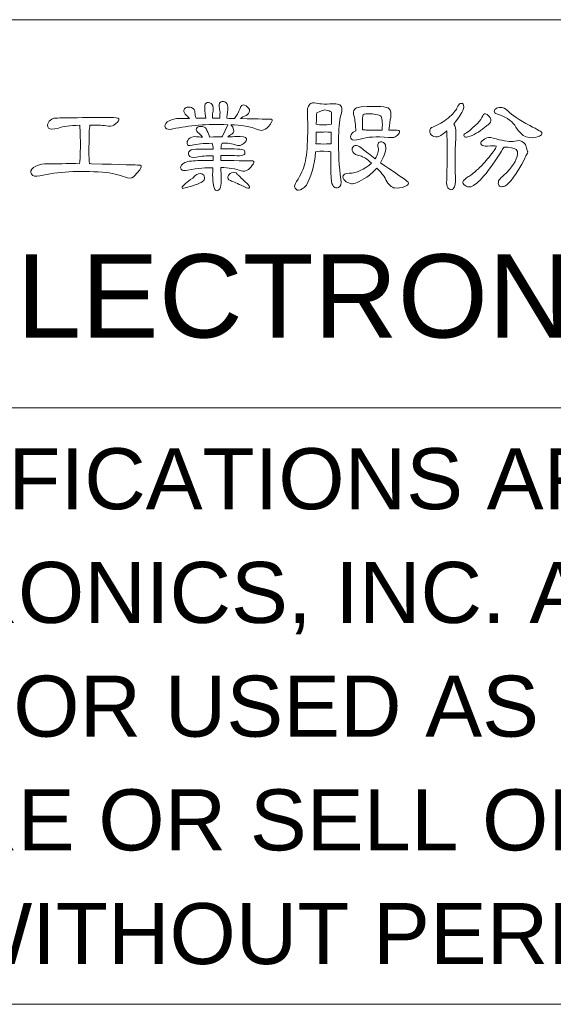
# Model space of a CAD drawing. Extents: x 1967 to 2561, y -57 to 363.
# Tile 17 of 21: x 2407 to 2426, y -22 to 13. Entities that reach past the tile are written whole.
import ezdxf

# ---------------------------------------------------------------- set-up
doc = ezdxf.new("R2010")
doc.units = 0
doc.header["$LTSCALE"] = 15.367
doc.header["$MEASUREMENT"] = 0
doc.layers.get('0').update_dxf_attribs({"linetype": 'CONTINUOUS', "lineweight": 5})
doc.styles.add('TEXTSTYLE_1', font='arial.ttf')

msp = doc.modelspace()

# ---------------------------------------------------------------- linework, layer by layer
at = {"linetype": 'Continuous', "lineweight": 5}
for p, q in [((2355.511, 13.213), (2545.511, 13.213)), ((2355.511, -0.787), (2545.511, -0.787)), ((2355.511, -22.287), (2545.511, -22.287))]:
    msp.add_line(p, q, dxfattribs=at)
for points, knots in [([(2413.998, 7.872), (2413.981, 7.514), (2413.999, 7.264), (2414.053, 7.125), (2414.053, 7.125), (2414.074, 7.073), (2414.106, 7.048), (2414.152, 7.048), (2414.152, 7.048), (2414.189, 7.048), (2414.22, 7.071), (2414.246, 7.116), (2414.246, 7.116), (2414.283, 7.188), (2414.301, 7.283), (2414.301, 7.403), (2414.301, 7.403), (2414.298, 7.582), (2414.295, 7.741), (2414.289, 7.881), (2414.289, 7.881), (2414.573, 7.881), (2414.818, 7.842), (2415.024, 7.766), (2415.024, 7.766), (2415.1, 7.732), (2415.189, 7.745), (2415.289, 7.808), (2415.289, 7.808), (2415.348, 7.868), (2415.407, 7.939), (2415.464, 8.022), (2415.464, 8.022), (2415.501, 8.093), (2415.478, 8.128), (2415.395, 8.125), (2415.395, 8.125), (2415.37, 8.125), (2415.001, 8.129), (2414.289, 8.137), (2414.289, 8.137), (2414.289, 8.2), (2414.289, 8.258), (2414.289, 8.313), (2414.289, 8.313), (2414.494, 8.316), (2414.718, 8.314), (2414.96, 8.308), (2414.96, 8.308), (2415.065, 8.308), (2415.127, 8.332), (2415.147, 8.381), (2415.147, 8.381), (2415.165, 8.432), (2415.157, 8.473), (2415.126, 8.505), (2415.126, 8.505), (2415.081, 8.548), (2414.803, 8.563), (2414.293, 8.552), (2414.293, 8.552), (2414.293, 8.629), (2414.306, 8.699), (2414.331, 8.761), (2414.331, 8.761), (2414.459, 8.778), (2414.616, 8.758), (2414.801, 8.701), (2414.801, 8.701), (2414.933, 8.658), (2415.042, 8.677), (2415.13, 8.757), (2415.13, 8.757), (2415.19, 8.817), (2415.217, 8.871), (2415.211, 8.92), (2415.211, 8.92), (2415.203, 8.987), (2415.073, 9.015), (2414.823, 9), (2414.823, 9), (2414.769, 8.998), (2414.675, 8.993), (2414.54, 8.987), (2414.54, 8.987), (2414.575, 9.022), (2414.623, 9.053), (2414.686, 9.081), (2414.686, 9.081), (2414.766, 9.141), (2414.776, 9.226), (2414.716, 9.334), (2414.716, 9.334), (2414.691, 9.377), (2414.666, 9.407), (2414.643, 9.423), (2414.643, 9.423), (2415.019, 9.423), (2415.354, 9.362), (2415.647, 9.24), (2415.647, 9.24), (2415.81, 9.18), (2415.967, 9.274), (2416.118, 9.522), (2416.118, 9.522), (2416.16, 9.593), (2416.137, 9.628), (2416.049, 9.628), (2416.049, 9.628), (2416.04, 9.628), (2415.69, 9.634), (2414.998, 9.646), (2414.998, 9.646), (2415.041, 9.688), (2415.108, 9.727), (2415.199, 9.761), (2415.199, 9.761), (2415.278, 9.804), (2415.32, 9.858), (2415.323, 9.924), (2415.323, 9.924), (2415.323, 9.986), (2415.281, 10.048), (2415.199, 10.107), (2415.199, 10.107), (2415.114, 10.161), (2415.049, 10.153), (2415.006, 10.081), (2415.006, 10.081), (2414.995, 10.048), (2414.957, 9.958), (2414.891, 9.812), (2414.891, 9.812), (2414.84, 9.744), (2414.803, 9.69), (2414.78, 9.65), (2414.78, 9.65), (2414.691, 9.653), (2414.6, 9.655), (2414.507, 9.658), (2414.507, 9.658), (2414.509, 9.687), (2414.51, 9.721), (2414.51, 9.761), (2414.51, 9.761), (2414.513, 9.787), (2414.519, 9.827), (2414.528, 9.881), (2414.528, 9.881), (2414.556, 10.009), (2414.549, 10.111), (2414.507, 10.188), (2414.507, 10.188), (2414.461, 10.251), (2414.4, 10.275), (2414.323, 10.261), (2414.323, 10.261), (2414.252, 10.244), (2414.219, 10.181), (2414.225, 10.073), (2414.225, 10.073), (2414.236, 10.013), (2414.247, 9.943), (2414.259, 9.864), (2414.259, 9.864), (2414.25, 9.787), (2414.247, 9.72), (2414.25, 9.663), (2414.25, 9.663), (2414.162, 9.666), (2414.074, 9.666), (2413.985, 9.663), (2413.985, 9.663), (2413.985, 9.782), (2413.993, 9.865), (2414.007, 9.911), (2414.007, 9.911), (2414.026, 10.008), (2414.014, 10.091), (2413.968, 10.163), (2413.968, 10.163), (2413.926, 10.217), (2413.869, 10.237), (2413.797, 10.223), (2413.797, 10.223), (2413.729, 10.205), (2413.699, 10.147), (2413.708, 10.048), (2413.708, 10.048), (2413.708, 10.03), (2413.719, 9.902), (2413.742, 9.663), (2413.742, 9.663), (2413.628, 9.666), (2413.512, 9.664), (2413.395, 9.658), (2413.395, 9.658), (2413.37, 9.736), (2413.355, 9.806), (2413.353, 9.868), (2413.353, 9.868), (2413.355, 9.902), (2413.346, 9.939), (2413.323, 9.979), (2413.323, 9.979), (2413.294, 10.016), (2413.247, 10.042), (2413.182, 10.056), (2413.182, 10.056), (2413.128, 10.064), (2413.081, 10.06), (2413.041, 10.043), (2413.041, 10.043), (2412.99, 10.018), (2412.961, 9.986), (2412.956, 9.949), (2412.956, 9.949), (2412.947, 9.887), (2412.98, 9.822), (2413.053, 9.757), (2413.053, 9.757), (2413.091, 9.72), (2413.126, 9.685), (2413.161, 9.655), (2413.161, 9.655), (2413.089, 9.657), (2413.018, 9.655), (2412.947, 9.65), (2412.947, 9.65), (2412.816, 9.647), (2412.73, 9.646), (2412.69, 9.646), (2412.69, 9.646), (2412.56, 9.634), (2412.447, 9.594), (2412.353, 9.526), (2412.353, 9.526), (2412.273, 9.455), (2412.252, 9.385), (2412.289, 9.317), (2412.289, 9.317), (2412.326, 9.257), (2412.415, 9.243), (2412.558, 9.274), (2412.558, 9.274), (2413.134, 9.402), (2413.794, 9.453), (2414.54, 9.428), (2414.54, 9.428), (2414.54, 9.428), (2414.349, 9.014), (2414.349, 9.014), (2414.349, 9.014), (2414.337, 9.005), (2414.328, 8.995), (2414.323, 8.984), (2414.323, 8.984), (2414.243, 8.992), (2414.095, 8.99), (2413.878, 8.979), (2413.878, 8.979), (2413.861, 9.056), (2413.832, 9.136), (2413.788, 9.219), (2413.788, 9.219), (2413.78, 9.235), (2413.773, 9.253), (2413.767, 9.27), (2413.767, 9.27), (2413.73, 9.332), (2413.66, 9.364), (2413.558, 9.364), (2413.558, 9.364), (2413.487, 9.364), (2413.438, 9.34), (2413.413, 9.291), (2413.413, 9.291), (2413.392, 9.248), (2413.404, 9.202), (2413.446, 9.154), (2413.446, 9.154), (2413.515, 9.111), (2413.576, 9.053), (2413.63, 8.979), (2413.63, 8.979), (2413.537, 8.982), (2413.463, 8.987), (2413.409, 8.992), (2413.409, 8.992), (2413.286, 9.009), (2413.192, 8.979), (2413.126, 8.902), (2413.126, 8.902), (2413.081, 8.848), (2413.062, 8.796), (2413.071, 8.744), (2413.071, 8.744), (2413.082, 8.676), (2413.143, 8.656), (2413.255, 8.684), (2413.255, 8.684), (2413.409, 8.73), (2413.649, 8.754), (2413.977, 8.757), (2413.977, 8.757), (2413.993, 8.706), (2414.005, 8.636), (2414.011, 8.548), (2414.011, 8.548), (2413.84, 8.551), (2413.669, 8.551), (2413.498, 8.548), (2413.498, 8.548), (2413.333, 8.556), (2413.223, 8.534), (2413.169, 8.483), (2413.169, 8.483), (2413.115, 8.438), (2413.102, 8.385), (2413.131, 8.325), (2413.131, 8.325), (2413.168, 8.254), (2413.259, 8.233), (2413.404, 8.261), (2413.404, 8.261), (2413.575, 8.289), (2413.778, 8.305), (2414.011, 8.308), (2414.011, 8.308), (2414.008, 8.254), (2414.007, 8.197), (2414.007, 8.137), (2414.007, 8.137), (2413.807, 8.14), (2413.597, 8.137), (2413.379, 8.129), (2413.379, 8.129), (2413.156, 8.12), (2413.001, 8.083), (2412.913, 8.017), (2412.913, 8.017), (2412.836, 7.95), (2412.816, 7.885), (2412.853, 7.826), (2412.853, 7.826), (2412.89, 7.771), (2412.972, 7.757), (2413.101, 7.783), (2413.101, 7.783), (2413.463, 7.86), (2413.762, 7.89), (2413.998, 7.872)], [0, 0, 0, 0, 0.011364, 0.011364, 0.011364, 0.011364, 0.022727, 0.022727, 0.022727, 0.022727, 0.034091, 0.034091, 0.034091, 0.034091, 0.045455, 0.045455, 0.045455, 0.045455, 0.056818, 0.056818, 0.056818, 0.056818, 0.068182, 0.068182, 0.068182, 0.068182, 0.079545, 0.079545, 0.079545, 0.079545, 0.090909, 0.090909, 0.090909, 0.090909, 0.102273, 0.102273, 0.102273, 0.102273, 0.113636, 0.113636, 0.113636, 0.113636, 0.125, 0.125, 0.125, 0.125, 0.136364, 0.136364, 0.136364, 0.136364, 0.147727, 0.147727, 0.147727, 0.147727, 0.159091, 0.159091, 0.159091, 0.159091, 0.170455, 0.170455, 0.170455, 0.170455, 0.181818, 0.181818, 0.181818, 0.181818, 0.193182, 0.193182, 0.193182, 0.193182, 0.204545, 0.204545, 0.204545, 0.204545, 0.215909, 0.215909, 0.215909, 0.215909, 0.227273, 0.227273, 0.227273, 0.227273, 0.238636, 0.238636, 0.238636, 0.238636, 0.25, 0.25, 0.25, 0.25, 0.261364, 0.261364, 0.261364, 0.261364, 0.272727, 0.272727, 0.272727, 0.272727, 0.284091, 0.284091, 0.284091, 0.284091, 0.295455, 0.295455, 0.295455, 0.295455, 0.306818, 0.306818, 0.306818, 0.306818, 0.318182, 0.318182, 0.318182, 0.318182, 0.329545, 0.329545, 0.329545, 0.329545, 0.340909, 0.340909, 0.340909, 0.340909, 0.352273, 0.352273, 0.352273, 0.352273, 0.363636, 0.363636, 0.363636, 0.363636, 0.375, 0.375, 0.375, 0.375, 0.386364, 0.386364, 0.386364, 0.386364, 0.397727, 0.397727, 0.397727, 0.397727, 0.409091, 0.409091, 0.409091, 0.409091, 0.420455, 0.420455, 0.420455, 0.420455, 0.431818, 0.431818, 0.431818, 0.431818, 0.443182, 0.443182, 0.443182, 0.443182, 0.454545, 0.454545, 0.454545, 0.454545, 0.465909, 0.465909, 0.465909, 0.465909, 0.477273, 0.477273, 0.477273, 0.477273, 0.488636, 0.488636, 0.488636, 0.488636, 0.5, 0.5, 0.5, 0.5, 0.511364, 0.511364, 0.511364, 0.511364, 0.522727, 0.522727, 0.522727, 0.522727, 0.534091, 0.534091, 0.534091, 0.534091, 0.545455, 0.545455, 0.545455, 0.545455, 0.556818, 0.556818, 0.556818, 0.556818, 0.568182, 0.568182, 0.568182, 0.568182, 0.579545, 0.579545, 0.579545, 0.579545, 0.590909, 0.590909, 0.590909, 0.590909, 0.602273, 0.602273, 0.602273, 0.602273, 0.613636, 0.613636, 0.613636, 0.613636, 0.625, 0.625, 0.625, 0.625, 0.636364, 0.636364, 0.636364, 0.636364, 0.647727, 0.647727, 0.647727, 0.647727, 0.659091, 0.659091, 0.659091, 0.659091, 0.670455, 0.670455, 0.670455, 0.670455, 0.681818, 0.681818, 0.681818, 0.681818, 0.693182, 0.693182, 0.693182, 0.693182, 0.704545, 0.704545, 0.704545, 0.704545, 0.715909, 0.715909, 0.715909, 0.715909, 0.727273, 0.727273, 0.727273, 0.727273, 0.738636, 0.738636, 0.738636, 0.738636, 0.75, 0.75, 0.75, 0.75, 0.761364, 0.761364, 0.761364, 0.761364, 0.772727, 0.772727, 0.772727, 0.772727, 0.784091, 0.784091, 0.784091, 0.784091, 0.795455, 0.795455, 0.795455, 0.795455, 0.806818, 0.806818, 0.806818, 0.806818, 0.818182, 0.818182, 0.818182, 0.818182, 0.829545, 0.829545, 0.829545, 0.829545, 0.840909, 0.840909, 0.840909, 0.840909, 0.852273, 0.852273, 0.852273, 0.852273, 0.863636, 0.863636, 0.863636, 0.863636, 0.875, 0.875, 0.875, 0.875, 0.886364, 0.886364, 0.886364, 0.886364, 0.897727, 0.897727, 0.897727, 0.897727, 0.909091, 0.909091, 0.909091, 0.909091, 0.920455, 0.920455, 0.920455, 0.920455, 0.931818, 0.931818, 0.931818, 0.931818, 0.943182, 0.943182, 0.943182, 0.943182, 0.954545, 0.954545, 0.954545, 0.954545, 0.965909, 0.965909, 0.965909, 0.965909, 0.977273, 0.977273, 0.977273, 0.977273, 0.988636, 0.988636, 0.988636, 0.988636, 1, 1, 1, 1]), ([(2417.7, 8.449), (2417.76, 8.478), (2417.917, 8.482), (2418.17, 8.462), (2418.17, 8.462), (2418.196, 8.462), (2418.225, 8.459), (2418.256, 8.454), (2418.256, 8.454), (2418.253, 7.989), (2418.256, 7.67), (2418.264, 7.497), (2418.264, 7.497), (2418.273, 7.348), (2418.303, 7.247), (2418.354, 7.193), (2418.354, 7.193), (2418.408, 7.147), (2418.468, 7.137), (2418.533, 7.163), (2418.533, 7.163), (2418.613, 7.2), (2418.642, 7.298), (2418.619, 7.458), (2418.619, 7.458), (2418.551, 7.896), (2418.522, 8.412), (2418.533, 9.005), (2418.533, 9.005), (2418.542, 9.381), (2418.576, 9.661), (2418.636, 9.846), (2418.636, 9.846), (2418.673, 9.969), (2418.661, 10.06), (2418.602, 10.12), (2418.602, 10.12), (2418.542, 10.18), (2418.382, 10.197), (2418.123, 10.172), (2418.123, 10.172), (2417.958, 10.172), (2417.854, 10.177), (2417.811, 10.188), (2417.811, 10.188), (2417.689, 10.217), (2417.603, 10.223), (2417.555, 10.205), (2417.555, 10.205), (2417.518, 10.186), (2417.482, 10.148), (2417.448, 10.094), (2417.448, 10.094), (2417.414, 10.032), (2417.401, 9.949), (2417.409, 9.846), (2417.409, 9.846), (2417.446, 8.827), (2417.391, 8.143), (2417.243, 7.796), (2417.243, 7.796), (2417.197, 7.702), (2417.142, 7.592), (2417.076, 7.467), (2417.076, 7.467), (2416.983, 7.344), (2416.94, 7.252), (2416.948, 7.189), (2416.948, 7.189), (2416.968, 7.109), (2417.016, 7.066), (2417.093, 7.061), (2417.093, 7.061), (2417.173, 7.064), (2417.266, 7.126), (2417.371, 7.249), (2417.371, 7.249), (2417.559, 7.573), (2417.669, 7.974), (2417.7, 8.449)], [0, 0, 0, 0, 0.05, 0.05, 0.05, 0.05, 0.1, 0.1, 0.1, 0.1, 0.15, 0.15, 0.15, 0.15, 0.2, 0.2, 0.2, 0.2, 0.25, 0.25, 0.25, 0.25, 0.3, 0.3, 0.3, 0.3, 0.35, 0.35, 0.35, 0.35, 0.4, 0.4, 0.4, 0.4, 0.45, 0.45, 0.45, 0.45, 0.5, 0.5, 0.5, 0.5, 0.55, 0.55, 0.55, 0.55, 0.6, 0.6, 0.6, 0.6, 0.65, 0.65, 0.65, 0.65, 0.7, 0.7, 0.7, 0.7, 0.75, 0.75, 0.75, 0.75, 0.8, 0.8, 0.8, 0.8, 0.85, 0.85, 0.85, 0.85, 0.9, 0.9, 0.9, 0.9, 0.95, 0.95, 0.95, 0.95, 1, 1, 1, 1]), ([(2418.26, 9.441), (2418.055, 9.415), (2417.878, 9.415), (2417.73, 9.441), (2417.73, 9.441), (2417.73, 9.68), (2417.737, 9.817), (2417.751, 9.851), (2417.751, 9.851), (2417.76, 9.876), (2417.856, 9.912), (2418.038, 9.958), (2418.038, 9.958), (2418.166, 9.932), (2418.24, 9.909), (2418.26, 9.889), (2418.26, 9.889), (2418.28, 9.869), (2418.286, 9.72), (2418.277, 9.441), (2418.277, 9.441), (2418.274, 9.443), (2418.268, 9.443), (2418.26, 9.441)], [0, 0, 0, 0, 0.166667, 0.166667, 0.166667, 0.166667, 0.333333, 0.333333, 0.333333, 0.333333, 0.5, 0.5, 0.5, 0.5, 0.666667, 0.666667, 0.666667, 0.666667, 0.833333, 0.833333, 0.833333, 0.833333, 1, 1, 1, 1]), ([(2419.157, 9.205), (2419.08, 9.177), (2419.025, 9.135), (2418.99, 9.078), (2418.99, 9.078), (2418.957, 9.015), (2418.957, 8.956), (2418.995, 8.902), (2418.995, 8.902), (2419.032, 8.857), (2419.138, 8.857), (2419.311, 8.902), (2419.311, 8.902), (2419.562, 8.987), (2419.9, 9.011), (2420.328, 8.971), (2420.328, 8.971), (2420.433, 8.951), (2420.516, 8.957), (2420.576, 8.992), (2420.576, 8.992), (2420.673, 9.054), (2420.725, 9.111), (2420.734, 9.163), (2420.734, 9.163), (2420.746, 9.208), (2420.689, 9.231), (2420.568, 9.231), (2420.568, 9.231), (2420.496, 9.231), (2420.423, 9.231), (2420.35, 9.231), (2420.35, 9.231), (2420.369, 9.447), (2420.39, 9.6), (2420.414, 9.688), (2420.414, 9.688), (2420.433, 9.837), (2420.416, 9.94), (2420.362, 10), (2420.362, 10), (2420.285, 10.086), (2419.949, 10.109), (2419.353, 10.069), (2419.353, 10.069), (2419.265, 10.066), (2419.194, 10.046), (2419.14, 10.009), (2419.14, 10.009), (2419.095, 9.966), (2419.071, 9.912), (2419.068, 9.846), (2419.068, 9.846), (2419.068, 9.818), (2419.075, 9.781), (2419.089, 9.736), (2419.089, 9.736), (2419.114, 9.673), (2419.136, 9.512), (2419.153, 9.253), (2419.153, 9.253), (2419.153, 9.241), (2419.154, 9.226), (2419.157, 9.205)], [0, 0, 0, 0, 0.0625, 0.0625, 0.0625, 0.0625, 0.125, 0.125, 0.125, 0.125, 0.1875, 0.1875, 0.1875, 0.1875, 0.25, 0.25, 0.25, 0.25, 0.3125, 0.3125, 0.3125, 0.3125, 0.375, 0.375, 0.375, 0.375, 0.4375, 0.4375, 0.4375, 0.4375, 0.5, 0.5, 0.5, 0.5, 0.5625, 0.5625, 0.5625, 0.5625, 0.625, 0.625, 0.625, 0.625, 0.6875, 0.6875, 0.6875, 0.6875, 0.75, 0.75, 0.75, 0.75, 0.8125, 0.8125, 0.8125, 0.8125, 0.875, 0.875, 0.875, 0.875, 0.9375, 0.9375, 0.9375, 0.9375, 1, 1, 1, 1]), ([(2422.432, 9.201), (2422.432, 9.199), (2422.434, 9.194), (2422.436, 9.189), (2422.436, 9.189), (2422.454, 8.812), (2422.452, 8.231), (2422.432, 7.445), (2422.432, 7.445), (2422.421, 7.297), (2422.434, 7.198), (2422.47, 7.15), (2422.47, 7.15), (2422.551, 7.071), (2422.615, 7.059), (2422.663, 7.116), (2422.663, 7.116), (2422.734, 7.188), (2422.761, 7.321), (2422.744, 7.518), (2422.744, 7.518), (2422.727, 8.065), (2422.734, 8.604), (2422.766, 9.138), (2422.766, 9.138), (2422.774, 9.265), (2422.747, 9.369), (2422.684, 9.449), (2422.684, 9.449), (2422.952, 9.776), (2423.07, 10.003), (2423.039, 10.129), (2423.039, 10.129), (2423.019, 10.183), (2422.981, 10.205), (2422.928, 10.197), (2422.928, 10.197), (2422.885, 10.186), (2422.842, 10.127), (2422.799, 10.021), (2422.799, 10.021), (2422.763, 9.936), (2422.657, 9.818), (2422.483, 9.667), (2422.483, 9.667), (2422.31, 9.528), (2422.126, 9.419), (2421.932, 9.342), (2421.932, 9.342), (2421.861, 9.322), (2421.823, 9.271), (2421.817, 9.189), (2421.817, 9.189), (2421.817, 9.12), (2421.85, 9.066), (2421.915, 9.026), (2421.915, 9.026), (2421.986, 8.981), (2422.073, 8.976), (2422.176, 9.014), (2422.176, 9.014), (2422.23, 9.042), (2422.315, 9.105), (2422.432, 9.201)], [0, 0, 0, 0, 0.0625, 0.0625, 0.0625, 0.0625, 0.125, 0.125, 0.125, 0.125, 0.1875, 0.1875, 0.1875, 0.1875, 0.25, 0.25, 0.25, 0.25, 0.3125, 0.3125, 0.3125, 0.3125, 0.375, 0.375, 0.375, 0.375, 0.4375, 0.4375, 0.4375, 0.4375, 0.5, 0.5, 0.5, 0.5, 0.5625, 0.5625, 0.5625, 0.5625, 0.625, 0.625, 0.625, 0.625, 0.6875, 0.6875, 0.6875, 0.6875, 0.75, 0.75, 0.75, 0.75, 0.8125, 0.8125, 0.8125, 0.8125, 0.875, 0.875, 0.875, 0.875, 0.9375, 0.9375, 0.9375, 0.9375, 1, 1, 1, 1]), ([(2424.329, 9.782), (2424.62, 9.677), (2424.819, 9.531), (2424.927, 9.342), (2424.927, 9.342), (2425.141, 8.984), (2425.417, 8.872), (2425.756, 9.009), (2425.756, 9.009), (2425.759, 9.012), (2425.767, 9.015), (2425.777, 9.017), (2425.777, 9.017), (2425.84, 9.046), (2425.87, 9.083), (2425.867, 9.129), (2425.867, 9.129), (2425.865, 9.163), (2425.718, 9.251), (2425.427, 9.394), (2425.427, 9.394), (2425.043, 9.601), (2424.779, 9.778), (2424.637, 9.924), (2424.637, 9.924), (2424.54, 10.012), (2424.452, 10.054), (2424.372, 10.051), (2424.372, 10.051), (2424.292, 10.049), (2424.235, 10.033), (2424.201, 10.005), (2424.201, 10.005), (2424.147, 9.959), (2424.132, 9.918), (2424.154, 9.881), (2424.154, 9.881), (2424.166, 9.852), (2424.224, 9.819), (2424.329, 9.782)], [0, 0, 0, 0, 0.1, 0.1, 0.1, 0.1, 0.2, 0.2, 0.2, 0.2, 0.3, 0.3, 0.3, 0.3, 0.4, 0.4, 0.4, 0.4, 0.5, 0.5, 0.5, 0.5, 0.6, 0.6, 0.6, 0.6, 0.7, 0.7, 0.7, 0.7, 0.8, 0.8, 0.8, 0.8, 0.9, 0.9, 0.9, 0.9, 1, 1, 1, 1]), ([(2409.185, 8.022), (2408.866, 8.025), (2408.53, 8.023), (2408.177, 8.017), (2408.177, 8.017), (2408.049, 8.015), (2407.964, 8.014), (2407.925, 8.014), (2407.925, 8.014), (2407.777, 8.002), (2407.645, 7.958), (2407.531, 7.881), (2407.531, 7.881), (2407.437, 7.802), (2407.413, 7.721), (2407.459, 7.642), (2407.459, 7.642), (2407.504, 7.57), (2407.607, 7.552), (2407.766, 7.586), (2407.766, 7.586), (2408.407, 7.732), (2409.159, 7.774), (2410.023, 7.714), (2410.023, 7.714), (2410.347, 7.689), (2410.622, 7.627), (2410.847, 7.53), (2410.847, 7.53), (2410.958, 7.485), (2411.055, 7.492), (2411.138, 7.552), (2411.138, 7.552), (2411.232, 7.632), (2411.316, 7.73), (2411.39, 7.847), (2411.39, 7.847), (2411.441, 7.932), (2411.416, 7.974), (2411.313, 7.971), (2411.313, 7.971), (2411.296, 7.971), (2410.731, 7.988), (2409.621, 8.022), (2409.621, 8.022), (2409.595, 8.025), (2409.571, 8.025), (2409.548, 8.022), (2409.548, 8.022), (2409.528, 8.253), (2409.527, 8.621), (2409.544, 9.124), (2409.544, 9.124), (2409.544, 9.253), (2409.552, 9.35), (2409.57, 9.415), (2409.57, 9.415), (2409.794, 9.418), (2409.988, 9.408), (2410.151, 9.385), (2410.151, 9.385), (2410.273, 9.365), (2410.367, 9.375), (2410.432, 9.415), (2410.432, 9.415), (2410.538, 9.486), (2410.598, 9.55), (2410.612, 9.607), (2410.612, 9.607), (2410.624, 9.658), (2410.559, 9.685), (2410.42, 9.685), (2410.42, 9.685), (2409.01, 9.685), (2408.285, 9.674), (2408.245, 9.655), (2408.245, 9.655), (2408.165, 9.625), (2408.107, 9.577), (2408.07, 9.509), (2408.07, 9.509), (2408.032, 9.438), (2408.034, 9.371), (2408.074, 9.308), (2408.074, 9.308), (2408.119, 9.254), (2408.239, 9.254), (2408.433, 9.308), (2408.433, 9.308), (2408.598, 9.362), (2408.853, 9.395), (2409.198, 9.407), (2409.198, 9.407), (2409.198, 9.407), (2409.202, 9.398), (2409.202, 9.398), (2409.202, 9.398), (2409.213, 9.31), (2409.22, 9.081), (2409.223, 8.714), (2409.223, 8.714), (2409.223, 8.355), (2409.213, 8.132), (2409.193, 8.044), (2409.193, 8.044), (2409.191, 8.041), (2409.188, 8.033), (2409.185, 8.022)], [0, 0, 0, 0, 0.037037, 0.037037, 0.037037, 0.037037, 0.074074, 0.074074, 0.074074, 0.074074, 0.111111, 0.111111, 0.111111, 0.111111, 0.148148, 0.148148, 0.148148, 0.148148, 0.185185, 0.185185, 0.185185, 0.185185, 0.222222, 0.222222, 0.222222, 0.222222, 0.259259, 0.259259, 0.259259, 0.259259, 0.296296, 0.296296, 0.296296, 0.296296, 0.333333, 0.333333, 0.333333, 0.333333, 0.37037, 0.37037, 0.37037, 0.37037, 0.407407, 0.407407, 0.407407, 0.407407, 0.444444, 0.444444, 0.444444, 0.444444, 0.481481, 0.481481, 0.481481, 0.481481, 0.518519, 0.518519, 0.518519, 0.518519, 0.555556, 0.555556, 0.555556, 0.555556, 0.592593, 0.592593, 0.592593, 0.592593, 0.62963, 0.62963, 0.62963, 0.62963, 0.666667, 0.666667, 0.666667, 0.666667, 0.703704, 0.703704, 0.703704, 0.703704, 0.740741, 0.740741, 0.740741, 0.740741, 0.777778, 0.777778, 0.777778, 0.777778, 0.814815, 0.814815, 0.814815, 0.814815, 0.851852, 0.851852, 0.851852, 0.851852, 0.888889, 0.888889, 0.888889, 0.888889, 0.925926, 0.925926, 0.925926, 0.925926, 0.962963, 0.962963, 0.962963, 0.962963, 1, 1, 1, 1]), ([(2419.653, 9.231), (2419.598, 9.231), (2419.556, 9.232), (2419.525, 9.235), (2419.525, 9.235), (2419.482, 9.238), (2419.439, 9.24), (2419.396, 9.24), (2419.396, 9.24), (2419.385, 9.55), (2419.394, 9.733), (2419.422, 9.787), (2419.422, 9.787), (2419.448, 9.812), (2419.561, 9.822), (2419.76, 9.817), (2419.76, 9.817), (2419.839, 9.808), (2419.919, 9.794), (2419.999, 9.774), (2419.999, 9.774), (2420.019, 9.765), (2420.033, 9.755), (2420.042, 9.744), (2420.042, 9.744), (2420.105, 9.698), (2420.124, 9.528), (2420.102, 9.231), (2420.102, 9.231), (2419.948, 9.231), (2419.798, 9.231), (2419.653, 9.231)], [0, 0, 0, 0, 0.125, 0.125, 0.125, 0.125, 0.25, 0.25, 0.25, 0.25, 0.375, 0.375, 0.375, 0.375, 0.5, 0.5, 0.5, 0.5, 0.625, 0.625, 0.625, 0.625, 0.75, 0.75, 0.75, 0.75, 0.875, 0.875, 0.875, 0.875, 1, 1, 1, 1]), ([(2423.923, 9.428), (2424.012, 9.479), (2424.044, 9.543), (2424.021, 9.62), (2424.021, 9.62), (2423.993, 9.697), (2423.949, 9.755), (2423.889, 9.795), (2423.889, 9.795), (2423.812, 9.841), (2423.76, 9.825), (2423.731, 9.748), (2423.731, 9.748), (2423.671, 9.586), (2423.474, 9.38), (2423.141, 9.129), (2423.141, 9.129), (2423.065, 9.108), (2423.036, 9.069), (2423.056, 9.009), (2423.056, 9.009), (2423.073, 8.972), (2423.12, 8.966), (2423.197, 8.992), (2423.197, 8.992), (2423.396, 9.044), (2423.598, 9.157), (2423.803, 9.334), (2423.803, 9.334), (2423.855, 9.38), (2423.895, 9.411), (2423.923, 9.428)], [0, 0, 0, 0, 0.125, 0.125, 0.125, 0.125, 0.25, 0.25, 0.25, 0.25, 0.375, 0.375, 0.375, 0.375, 0.5, 0.5, 0.5, 0.5, 0.625, 0.625, 0.625, 0.625, 0.75, 0.75, 0.75, 0.75, 0.875, 0.875, 0.875, 0.875, 1, 1, 1, 1]), ([(2417.99, 8.731), (2417.854, 8.731), (2417.763, 8.734), (2417.717, 8.74), (2417.717, 8.74), (2417.72, 8.868), (2417.723, 9.006), (2417.726, 9.154), (2417.726, 9.154), (2417.811, 9.154), (2417.901, 9.157), (2417.995, 9.163), (2417.995, 9.163), (2418.117, 9.166), (2418.196, 9.163), (2418.23, 9.154), (2418.23, 9.154), (2418.241, 9.154), (2418.254, 9.154), (2418.268, 9.154), (2418.268, 9.154), (2418.265, 9.009), (2418.262, 8.871), (2418.26, 8.74), (2418.26, 8.74), (2418.231, 8.737), (2418.141, 8.734), (2417.99, 8.731)], [0, 0, 0, 0, 0.142857, 0.142857, 0.142857, 0.142857, 0.285714, 0.285714, 0.285714, 0.285714, 0.428571, 0.428571, 0.428571, 0.428571, 0.571429, 0.571429, 0.571429, 0.571429, 0.714286, 0.714286, 0.714286, 0.714286, 0.857143, 0.857143, 0.857143, 0.857143, 1, 1, 1, 1]), ([(2424.223, 8.654), (2424.22, 8.652), (2424.218, 8.645), (2424.218, 8.633), (2424.218, 8.633), (2424.198, 8.57), (2424.113, 8.446), (2423.962, 8.261), (2423.962, 8.261), (2423.816, 8.087), (2423.687, 7.947), (2423.573, 7.838), (2423.573, 7.838), (2423.399, 7.681), (2423.274, 7.584), (2423.197, 7.543), (2423.197, 7.543), (2423.1, 7.481), (2423.041, 7.424), (2423.017, 7.373), (2423.017, 7.373), (2423.006, 7.336), (2423.032, 7.288), (2423.095, 7.231), (2423.095, 7.231), (2423.154, 7.194), (2423.208, 7.179), (2423.256, 7.185), (2423.256, 7.185), (2423.479, 7.196), (2423.851, 7.605), (2424.372, 8.41), (2424.372, 8.41), (2424.414, 8.499), (2424.452, 8.559), (2424.483, 8.591), (2424.483, 8.591), (2424.486, 8.599), (2424.489, 8.609), (2424.492, 8.621), (2424.492, 8.621), (2424.705, 8.621), (2424.852, 8.591), (2424.932, 8.531), (2424.932, 8.531), (2424.977, 8.494), (2424.994, 8.44), (2424.983, 8.368), (2424.983, 8.368), (2424.957, 8.137), (2424.794, 7.883), (2424.492, 7.603), (2424.492, 7.603), (2424.335, 7.492), (2424.269, 7.384), (2424.295, 7.279), (2424.295, 7.279), (2424.307, 7.233), (2424.329, 7.206), (2424.363, 7.197), (2424.363, 7.197), (2424.409, 7.186), (2424.462, 7.192), (2424.522, 7.215), (2424.522, 7.215), (2424.71, 7.303), (2424.95, 7.636), (2425.244, 8.214), (2425.244, 8.214), (2425.269, 8.283), (2425.296, 8.334), (2425.325, 8.368), (2425.325, 8.368), (2425.342, 8.388), (2425.352, 8.413), (2425.354, 8.445), (2425.354, 8.445), (2425.354, 8.454), (2425.33, 8.531), (2425.282, 8.676), (2425.282, 8.676), (2425.274, 8.718), (2425.225, 8.769), (2425.137, 8.825), (2425.137, 8.825), (2425.082, 8.863), (2425, 8.865), (2424.889, 8.834), (2424.889, 8.834), (2424.735, 8.805), (2424.511, 8.833), (2424.218, 8.915), (2424.218, 8.915), (2424.064, 8.966), (2423.951, 8.979), (2423.876, 8.954), (2423.876, 8.954), (2423.782, 8.911), (2423.717, 8.864), (2423.679, 8.812), (2423.679, 8.812), (2423.637, 8.758), (2423.652, 8.712), (2423.727, 8.672), (2423.727, 8.672), (2423.781, 8.652), (2423.841, 8.646), (2423.906, 8.654), (2423.906, 8.654), (2424.063, 8.672), (2424.168, 8.672), (2424.223, 8.654)], [0, 0, 0, 0, 0.035714, 0.035714, 0.035714, 0.035714, 0.071429, 0.071429, 0.071429, 0.071429, 0.107143, 0.107143, 0.107143, 0.107143, 0.142857, 0.142857, 0.142857, 0.142857, 0.178571, 0.178571, 0.178571, 0.178571, 0.214286, 0.214286, 0.214286, 0.214286, 0.25, 0.25, 0.25, 0.25, 0.285714, 0.285714, 0.285714, 0.285714, 0.321429, 0.321429, 0.321429, 0.321429, 0.357143, 0.357143, 0.357143, 0.357143, 0.392857, 0.392857, 0.392857, 0.392857, 0.428571, 0.428571, 0.428571, 0.428571, 0.464286, 0.464286, 0.464286, 0.464286, 0.5, 0.5, 0.5, 0.5, 0.535714, 0.535714, 0.535714, 0.535714, 0.571429, 0.571429, 0.571429, 0.571429, 0.607143, 0.607143, 0.607143, 0.607143, 0.642857, 0.642857, 0.642857, 0.642857, 0.678571, 0.678571, 0.678571, 0.678571, 0.714286, 0.714286, 0.714286, 0.714286, 0.75, 0.75, 0.75, 0.75, 0.785714, 0.785714, 0.785714, 0.785714, 0.821429, 0.821429, 0.821429, 0.821429, 0.857143, 0.857143, 0.857143, 0.857143, 0.892857, 0.892857, 0.892857, 0.892857, 0.928571, 0.928571, 0.928571, 0.928571, 0.964286, 0.964286, 0.964286, 0.964286, 1, 1, 1, 1]), ([(2419.913, 7.864), (2420.051, 7.733), (2420.159, 7.593), (2420.238, 7.445), (2420.238, 7.445), (2420.335, 7.263), (2420.442, 7.163), (2420.559, 7.146), (2420.559, 7.146), (2420.673, 7.134), (2420.792, 7.15), (2420.918, 7.193), (2420.918, 7.193), (2420.997, 7.23), (2421.045, 7.268), (2421.058, 7.309), (2421.058, 7.309), (2421.061, 7.334), (2421.031, 7.371), (2420.969, 7.419), (2420.969, 7.419), (2420.781, 7.551), (2420.474, 7.763), (2420.046, 8.056), (2420.046, 8.056), (2420.194, 8.316), (2420.256, 8.519), (2420.23, 8.667), (2420.23, 8.667), (2420.218, 8.721), (2420.193, 8.761), (2420.153, 8.787), (2420.153, 8.787), (2420.116, 8.812), (2420.079, 8.82), (2420.042, 8.808), (2420.042, 8.808), (2419.996, 8.797), (2419.967, 8.777), (2419.957, 8.748), (2419.957, 8.748), (2419.945, 8.712), (2419.946, 8.663), (2419.96, 8.603), (2419.96, 8.603), (2419.986, 8.481), (2419.951, 8.346), (2419.854, 8.197), (2419.854, 8.197), (2419.683, 8.325), (2419.531, 8.445), (2419.396, 8.556), (2419.396, 8.556), (2419.308, 8.633), (2419.234, 8.673), (2419.174, 8.676), (2419.174, 8.676), (2419.111, 8.679), (2419.069, 8.66), (2419.046, 8.621), (2419.046, 8.621), (2419.012, 8.566), (2419.012, 8.51), (2419.046, 8.454), (2419.046, 8.454), (2419.089, 8.377), (2419.177, 8.325), (2419.311, 8.3), (2419.311, 8.3), (2419.425, 8.28), (2419.563, 8.193), (2419.725, 8.039), (2419.725, 8.039), (2419.722, 8.039), (2419.721, 8.038), (2419.721, 8.035), (2419.721, 8.035), (2419.445, 7.802), (2419.18, 7.681), (2418.927, 7.676), (2418.927, 7.676), (2418.77, 7.673), (2418.69, 7.626), (2418.687, 7.535), (2418.687, 7.535), (2418.69, 7.481), (2418.73, 7.427), (2418.806, 7.373), (2418.806, 7.373), (2418.861, 7.336), (2418.927, 7.312), (2419.003, 7.3), (2419.003, 7.3), (2419.089, 7.283), (2419.27, 7.363), (2419.546, 7.539), (2419.546, 7.539), (2419.683, 7.633), (2419.804, 7.74), (2419.909, 7.86), (2419.909, 7.86), (2419.909, 7.862), (2419.911, 7.864), (2419.913, 7.864)], [0, 0, 0, 0, 0.038462, 0.038462, 0.038462, 0.038462, 0.076923, 0.076923, 0.076923, 0.076923, 0.115385, 0.115385, 0.115385, 0.115385, 0.153846, 0.153846, 0.153846, 0.153846, 0.192308, 0.192308, 0.192308, 0.192308, 0.230769, 0.230769, 0.230769, 0.230769, 0.269231, 0.269231, 0.269231, 0.269231, 0.307692, 0.307692, 0.307692, 0.307692, 0.346154, 0.346154, 0.346154, 0.346154, 0.384615, 0.384615, 0.384615, 0.384615, 0.423077, 0.423077, 0.423077, 0.423077, 0.461538, 0.461538, 0.461538, 0.461538, 0.5, 0.5, 0.5, 0.5, 0.538462, 0.538462, 0.538462, 0.538462, 0.576923, 0.576923, 0.576923, 0.576923, 0.615385, 0.615385, 0.615385, 0.615385, 0.653846, 0.653846, 0.653846, 0.653846, 0.692308, 0.692308, 0.692308, 0.692308, 0.730769, 0.730769, 0.730769, 0.730769, 0.769231, 0.769231, 0.769231, 0.769231, 0.807692, 0.807692, 0.807692, 0.807692, 0.846154, 0.846154, 0.846154, 0.846154, 0.884615, 0.884615, 0.884615, 0.884615, 0.923077, 0.923077, 0.923077, 0.923077, 0.961538, 0.961538, 0.961538, 0.961538, 1, 1, 1, 1]), ([(2413.276, 7.505), (2413.059, 7.351), (2412.932, 7.244), (2412.896, 7.185), (2412.896, 7.185), (2412.884, 7.159), (2412.886, 7.14), (2412.9, 7.129), (2412.9, 7.129), (2412.926, 7.12), (2413.11, 7.173), (2413.451, 7.287), (2413.451, 7.287), (2413.557, 7.324), (2413.628, 7.364), (2413.665, 7.406), (2413.665, 7.406), (2413.702, 7.452), (2413.71, 7.506), (2413.69, 7.569), (2413.69, 7.569), (2413.67, 7.623), (2413.624, 7.654), (2413.549, 7.663), (2413.549, 7.663), (2413.464, 7.672), (2413.373, 7.619), (2413.276, 7.505)], [0, 0, 0, 0, 0.142857, 0.142857, 0.142857, 0.142857, 0.285714, 0.285714, 0.285714, 0.285714, 0.428571, 0.428571, 0.428571, 0.428571, 0.571429, 0.571429, 0.571429, 0.571429, 0.714286, 0.714286, 0.714286, 0.714286, 0.857143, 0.857143, 0.857143, 0.857143, 1, 1, 1, 1]), ([(2414.631, 7.415), (2414.745, 7.37), (2414.897, 7.301), (2415.087, 7.21), (2415.087, 7.21), (2415.193, 7.15), (2415.262, 7.125), (2415.293, 7.133), (2415.293, 7.133), (2415.329, 7.145), (2415.335, 7.173), (2415.31, 7.219), (2415.31, 7.219), (2415.284, 7.261), (2415.243, 7.304), (2415.186, 7.347), (2415.186, 7.347), (2415.012, 7.512), (2414.911, 7.612), (2414.882, 7.646), (2414.882, 7.646), (2414.831, 7.714), (2414.761, 7.73), (2414.673, 7.693), (2414.673, 7.693), (2414.605, 7.659), (2414.561, 7.612), (2414.54, 7.552), (2414.54, 7.552), (2414.521, 7.497), (2414.551, 7.452), (2414.631, 7.415)], [0, 0, 0, 0, 0.125, 0.125, 0.125, 0.125, 0.25, 0.25, 0.25, 0.25, 0.375, 0.375, 0.375, 0.375, 0.5, 0.5, 0.5, 0.5, 0.625, 0.625, 0.625, 0.625, 0.75, 0.75, 0.75, 0.75, 0.875, 0.875, 0.875, 0.875, 1, 1, 1, 1])]:
    msp.add_open_spline(points, degree=3, knots=knots, dxfattribs=at)

# ---------------------------------------------------------------- texts
at = {"linetype": 'Continuous', "lineweight": 5, "style": 'TEXTSTYLE_1'}
for s, height, p in [('DELTA ELECTRONICS, INC. ', 3, (2389.459, 1.754)), ('THESE DRAWINGS AND SPECIFICATIONS ARE THE', 2.2, (2361.211, -4.437)), ('PROPERTY OF DELTA ELECTRONICS, INC. AND', 2.2, (2361.211, -8.537)), ('SHALL NOT BE REPRODUCED OR USED AS THE', 2.2, (2361.211, -12.637)), ('BASIS FOR THE MANUFACTURE OR SELL OF', 2.2, (2361.211, -16.737)), ('APPARATUSES OR DEVICES WITHOUT PERMISSION.', 2.2, (2361.211, -20.837))]:
    msp.add_text(s, height=height, dxfattribs=at).set_placement(p)

doc.saveas('drawing.dxf')
